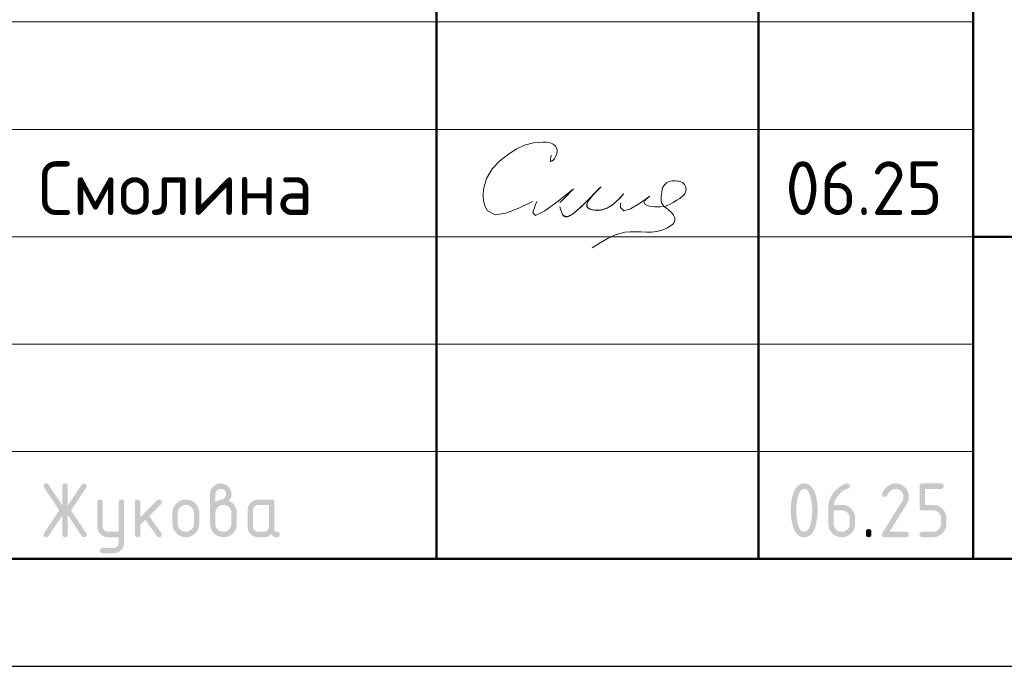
# Model space of a CAD drawing. Header units: millimetres. Extents: x 0 to 50400, y 0 to 35640.
# Tile 4 of 8: x 30071 to 35573, y 0 to 3613. Entities that reach past the tile are written whole.
import ezdxf

# ---------------------------------------------------------------- set-up
doc = ezdxf.new("R2010")
doc.units = ezdxf.units.MM
doc.layers.add('Standard', color=7, linetype='Continuous', lineweight=25)
doc.styles.add('ISOCPEUR', font='txt')

msp = doc.modelspace()

# ---------------------------------------------------------------- hatches: boundary and pattern name
at = {"layer": 'Standard', "linetype": 'Continuous', "lineweight": 25, "transparency": 33554687}
for points in [[(30310.2, 844.4), (30232.8, 728.1), (30231.7, 726.5), (30230.4, 725.2), (30229, 724), (30227.4, 723.2), (30225.8, 722.4), (30224, 721.9), (30222.1, 721.5), (30220, 721.5), (30218.2, 721.5), (30216.6, 721.8), (30215, 722), (30213.6, 722.5), (30212.2, 723), (30211, 723.8), (30209.9, 724.5), (30209, 725.5), (30208, 726.4), (30207.4, 727.7), (30206.7, 728.9), (30206.2, 730.4), (30205.7, 731.8), (30205.5, 733.5), (30205.3, 735.2), (30205.3, 737.2), (30205.3, 739.1), (30205.9, 741.1), (30206.5, 743), (30207.8, 744.9), (30292.1, 871.4), (30207.8, 997.9), (30206.5, 999.9), (30205.9, 1001.8), (30205.3, 1003.8), (30205.3, 1005.9), (30205.3, 1007.8), (30205.5, 1009.5), (30205.7, 1011.3), (30206.2, 1012.7), (30206.7, 1014.2), (30207.4, 1015.4), (30208.1, 1016.6), (30209, 1017.6), (30210, 1018.6), (30211.1, 1019.3), (30212.3, 1020.1), (30213.7, 1020.6), (30215.1, 1021), (30216.8, 1021.3), (30218.4, 1021.5), (30220.3, 1021.5), (30222.3, 1021.5), (30224, 1021.1), (30225.8, 1020.7), (30227.4, 1019.8), (30228.9, 1019), (30230.3, 1017.7), (30231.6, 1016.4), (30232.8, 1014.7), (30310.2, 898.7), (30310.2, 1006.5), (30310.2, 1008.4), (30310.5, 1010.1), (30310.7, 1011.7), (30311.2, 1013.1), (30311.7, 1014.5), (30312.4, 1015.7), (30313.1, 1016.9), (30314, 1017.8), (30314.9, 1018.7), (30316.1, 1019.4), (30317.3, 1020.1), (30318.7, 1020.6), (30320.1, 1021.1), (30321.8, 1021.3), (30323.4, 1021.5), (30325.3, 1021.5), (30327.2, 1021.5), (30328.8, 1021.3), (30330.4, 1021.1), (30331.8, 1020.6), (30333.3, 1020.1), (30334.4, 1019.4), (30335.6, 1018.7), (30336.5, 1017.8), (30337.5, 1016.9), (30338.2, 1015.7), (30338.9, 1014.5), (30339.4, 1013.1), (30339.8, 1011.7), (30340.1, 1010.1), (30340.3, 1008.4), (30340.3, 1006.5), (30340.3, 898.7), (30417.8, 1014.7), (30418.9, 1016.4), (30420.3, 1017.7), (30421.6, 1019), (30423.2, 1019.8), (30424.8, 1020.7), (30426.6, 1021.1), (30428.5, 1021.5), (30430.5, 1021.5), (30432, 1021.5), (30433.4, 1021.3), (30434.9, 1021), (30436.2, 1020.4), (30437.5, 1019.8), (30438.7, 1019), (30439.9, 1018.1), (30441, 1017), (30442, 1015.9), (30442.8, 1014.6), (30443.6, 1013.4), (30444.2, 1012.1), (30444.7, 1010.7), (30445, 1009.3), (30445.3, 1007.9), (30445.3, 1006.3), (30445.3, 1004.1), (30444.6, 1002), (30444, 999.9), (30442.8, 997.9), (30358.5, 871.4), (30442.8, 744.9), (30444, 743), (30444.6, 741), (30445.3, 738.9), (30445.3, 736.8), (30445.3, 735.2), (30445, 733.8), (30444.7, 732.4), (30444.2, 731), (30443.7, 729.7), (30442.9, 728.5), (30442.1, 727.2), (30441.1, 726.1), (30440, 724.9), (30438.8, 724.1), (30437.7, 723.3), (30436.4, 722.7), (30435.1, 722.1), (30433.7, 721.8), (30432.3, 721.5), (30430.7, 721.5), (30428.6, 721.5), (30426.7, 721.9), (30424.8, 722.4), (30423.2, 723.2), (30421.6, 724), (30420.2, 725.2), (30418.9, 726.5), (30417.8, 728.1), (30340.3, 844.4), (30340.3, 736.5), (30340.3, 734.7), (30340.1, 733), (30339.8, 731.4), (30339.4, 730), (30338.9, 728.6), (30338.2, 727.4), (30337.5, 726.2), (30336.5, 725.3), (30335.6, 724.4), (30334.4, 723.6), (30333.3, 723), (30331.8, 722.5), (30330.4, 722), (30328.8, 721.8), (30327.2, 721.5), (30325.3, 721.5), (30323.4, 721.5), (30321.8, 721.8), (30320.1, 722), (30318.7, 722.5), (30317.3, 723), (30316.1, 723.6), (30314.9, 724.4), (30314, 725.3), (30313.1, 726.2), (30312.4, 727.4), (30311.7, 728.6), (30311.2, 730), (30310.7, 731.4), (30310.5, 733), (30310.2, 734.7), (30310.2, 736.5)], [(34964.6, 1021.5), (34968.5, 1021.5), (34972.2, 1021.2), (34976, 1020.9), (34979.6, 1020.2), (34983.2, 1019.5), (34986.7, 1018.5), (34990.1, 1017.4), (34993.4, 1016.1), (34996.7, 1014.7), (34999.9, 1013), (35003.1, 1011.3), (35006.1, 1009.2), (35009.1, 1007.2), (35012, 1004.8), (35014.9, 1002.4), (35017.6, 999.6), (35020.4, 996.9), (35022.8, 994), (35025.2, 991.1), (35027.2, 988.1), (35029.3, 985), (35031, 981.9), (35032.7, 978.7), (35034.1, 975.4), (35035.5, 972.1), (35036.5, 968.6), (35037.5, 965.2), (35038.2, 961.5), (35038.9, 957.9), (35039.2, 954.2), (35039.6, 950.4), (35039.6, 946.6), (35039.6, 941.2), (35038.7, 935.9), (35037.9, 930.5), (35036.2, 925.1), (35034.5, 919.7), (35031.9, 914.3), (35029.3, 908.8), (35025.9, 903.4), (34931.4, 751.6), (35024.6, 751.6), (35026.4, 751.6), (35028.1, 751.4), (35029.7, 751.1), (35031.1, 750.7), (35032.5, 750.2), (35033.7, 749.5), (35034.9, 748.8), (35035.8, 747.8), (35036.8, 746.9), (35037.5, 745.7), (35038.2, 744.6), (35038.6, 743.2), (35039.1, 741.7), (35039.3, 740.1), (35039.6, 738.4), (35039.6, 736.6), (35039.6, 734.7), (35039.3, 733), (35039.1, 731.4), (35038.6, 730), (35038.2, 728.6), (35037.5, 727.4), (35036.8, 726.2), (35035.8, 725.3), (35034.9, 724.4), (35033.7, 723.7), (35032.5, 723), (35031.1, 722.5), (35029.7, 722), (35028.1, 721.8), (35026.4, 721.5), (35024.6, 721.5), (34904.6, 721.5), (34902.7, 721.5), (34901.1, 721.8), (34899.5, 722), (34898.1, 722.5), (34896.7, 723), (34895.5, 723.7), (34894.3, 724.4), (34893.4, 725.3), (34892.4, 726.2), (34891.7, 727.4), (34891, 728.6), (34890.6, 730), (34890.1, 731.4), (34889.9, 733), (34889.6, 734.7), (34889.6, 736.5), (34889.6, 738.8), (34890.2, 741), (34890.9, 743.1), (34892.1, 745.2), (35002.1, 921.7), (35004, 924.7), (35005.4, 927.8), (35006.8, 930.8), (35007.7, 933.9), (35008.6, 937), (35009.1, 940.2), (35009.6, 943.3), (35009.6, 946.5), (35009.6, 951.2), (35008.8, 955.5), (35007.9, 959.8), (35006.3, 963.8), (35004.6, 967.7), (35002.2, 971.4), (34999.7, 975), (34996.4, 978.3), (34993.1, 981.6), (34989.5, 984.1), (34985.8, 986.6), (34981.9, 988.2), (34977.9, 989.8), (34973.6, 990.7), (34969.3, 991.5), (34964.6, 991.5), (34961.4, 991.5), (34958.3, 990.9), (34955.2, 990.3), (34952.1, 989.1), (34949.1, 988), (34946.1, 986.2), (34943.1, 984.4), (34940.1, 982.1), (34937.2, 979.7), (34934.3, 976.8), (34931.4, 973.8), (34928.6, 970.3), (34925.8, 966.7), (34923, 962.6), (34920.3, 958.5), (34917.6, 953.8), (34916.5, 952), (34915.2, 950.6), (34913.9, 949.2), (34912.3, 948.3), (34910.7, 947.4), (34908.8, 947), (34906.8, 946.5), (34904.6, 946.5), (34902.7, 946.5), (34901.1, 946.7), (34899.5, 947), (34898.1, 947.4), (34896.7, 947.9), (34895.5, 948.6), (34894.3, 949.3), (34893.4, 950.3), (34892.4, 951.2), (34891.7, 952.4), (34891, 953.5), (34890.6, 954.9), (34890.1, 956.3), (34889.9, 958), (34889.6, 959.6), (34889.6, 961.5), (34889.6, 963.2), (34890, 964.7), (34890.3, 966.3), (34891, 967.6), (34894.5, 974.4), (34898.2, 980.3), (34902, 986.2), (34906.1, 991.2), (34910.1, 996.3), (34914.4, 1000.5), (34918.8, 1004.7), (34923.4, 1008.1), (34928, 1011.4), (34932.8, 1014), (34937.7, 1016.5), (34942.9, 1018.2), (34948, 1019.9), (34953.5, 1020.7), (34958.9, 1021.5)], [(35099.5, 886.5), (35099.5, 1006.5), (35099.5, 1008.4), (35099.8, 1010.1), (35100, 1011.7), (35100.4, 1013.1), (35100.9, 1014.5), (35101.6, 1015.7), (35102.3, 1016.9), (35103.3, 1017.8), (35104.2, 1018.7), (35105.4, 1019.4), (35106.5, 1020.1), (35107.9, 1020.6), (35109.3, 1021.1), (35111, 1021.3), (35112.6, 1021.5), (35114.5, 1021.5), (35219.2, 1021.5), (35221.1, 1021.5), (35222.7, 1021.3), (35224.3, 1021.1), (35225.7, 1020.6), (35227.1, 1020.1), (35228.3, 1019.4), (35229.5, 1018.7), (35230.4, 1017.8), (35231.4, 1016.9), (35232.1, 1015.7), (35232.8, 1014.5), (35233.2, 1013.1), (35233.7, 1011.7), (35234, 1010), (35234.2, 1008.4), (35234.2, 1006.5), (35234.2, 1004.6), (35234, 1003), (35233.7, 1001.4), (35233.2, 999.9), (35232.8, 998.5), (35232.1, 997.4), (35231.4, 996.2), (35230.4, 995.2), (35229.5, 994.3), (35228.3, 993.6), (35227.1, 992.9), (35225.7, 992.4), (35224.3, 992), (35222.7, 991.7), (35221.1, 991.5), (35219.2, 991.5), (35129.6, 991.5), (35129.6, 901.6), (35174.4, 901.6), (35178.3, 901.6), (35182.1, 901.3), (35185.8, 900.9), (35189.4, 900.2), (35193, 899.5), (35196.4, 898.5), (35199.9, 897.5), (35203.2, 896.1), (35206.5, 894.7), (35209.7, 893), (35212.8, 891.3), (35215.9, 889.2), (35218.9, 887.1), (35221.8, 884.7), (35224.6, 882.3), (35227.4, 879.5), (35230.1, 876.8), (35232.5, 873.9), (35234.9, 871), (35236.9, 868), (35239, 864.9), (35240.7, 861.8), (35242.4, 858.6), (35243.8, 855.3), (35245.1, 852), (35246.2, 848.5), (35247.2, 845.1), (35247.9, 841.5), (35248.5, 837.9), (35248.9, 834.2), (35249.2, 830.4), (35249.2, 826.6), (35249.2, 796.6), (35249.2, 792.7), (35248.9, 788.9), (35248.5, 785.2), (35247.9, 781.6), (35247.2, 778), (35246.1, 774.5), (35245.1, 771), (35243.7, 767.7), (35242.4, 764.4), (35240.6, 761.2), (35238.9, 758.1), (35236.9, 755), (35234.8, 752), (35232.4, 749.1), (35230, 746.2), (35227.2, 743.5), (35224.5, 740.7), (35221.6, 738.3), (35218.7, 735.9), (35215.7, 733.9), (35212.7, 731.8), (35209.5, 730.1), (35206.3, 728.4), (35203, 727), (35199.7, 725.7), (35196.3, 724.6), (35192.8, 723.6), (35189.2, 722.9), (35185.7, 722.2), (35182, 721.9), (35178.2, 721.5), (35174.4, 721.5), (35114.5, 721.5), (35112.6, 721.5), (35111, 721.8), (35109.3, 722), (35107.9, 722.5), (35106.5, 723), (35105.4, 723.7), (35104.2, 724.4), (35103.3, 725.3), (35102.3, 726.2), (35101.6, 727.4), (35100.9, 728.6), (35100.5, 730), (35100, 731.4), (35099.8, 733), (35099.5, 734.7), (35099.5, 736.6), (35099.5, 738.4), (35099.8, 740.1), (35100, 741.7), (35100.4, 743.2), (35100.9, 744.6), (35101.6, 745.7), (35102.3, 746.9), (35103.3, 747.8), (35104.2, 748.8), (35105.4, 749.5), (35106.5, 750.2), (35107.9, 750.7), (35109.3, 751.1), (35111, 751.4), (35112.6, 751.6), (35114.5, 751.6), (35174.3, 751.6), (35179, 751.6), (35183.4, 752.4), (35187.7, 753.2), (35191.7, 754.9), (35195.7, 756.5), (35199.3, 758.9), (35202.9, 761.4), (35206.1, 764.7), (35209.4, 767.9), (35211.9, 771.6), (35214.3, 775.2), (35215.9, 779.2), (35217.6, 783.2), (35218.4, 787.5), (35219.2, 791.9), (35219.2, 796.6), (35219.2, 826.6), (35219.2, 831.2), (35218.4, 835.5), (35217.5, 839.9), (35215.9, 843.8), (35214.3, 847.8), (35211.8, 851.4), (35209.3, 855.1), (35206, 858.4), (35202.8, 861.7), (35199.1, 864.1), (35195.5, 866.6), (35191.5, 868.2), (35187.6, 869.9), (35183.3, 870.7), (35179, 871.5), (35174.3, 871.5), (35114.5, 871.5), (35112.6, 871.5), (35111, 871.8), (35109.3, 872), (35107.9, 872.5), (35106.5, 872.9), (35105.4, 873.6), (35104.2, 874.4), (35103.3, 875.3), (35102.3, 876.2), (35101.6, 877.4), (35100.9, 878.6), (35100.4, 880), (35100, 881.4), (35099.8, 883), (35099.5, 884.7)], [(30625, 691.2), (30625, 721.5), (30565.2, 721.5), (30562, 721.5), (30559, 721.8), (30556, 722.1), (30553.1, 722.6), (30550.2, 723.2), (30547.4, 724), (30544.6, 724.8), (30542, 725.9), (30539.3, 727), (30536.8, 728.4), (30534.2, 729.7), (30531.8, 731.4), (30529.4, 733), (30527.1, 734.9), (30524.8, 736.8), (30522.7, 739), (30520.5, 741.2), (30518.6, 743.5), (30516.7, 745.8), (30515.1, 748.2), (30513.5, 750.7), (30512.1, 753.2), (30510.7, 755.7), (30509.7, 758.4), (30508.6, 761), (30507.8, 763.8), (30507, 766.6), (30506.4, 769.5), (30505.9, 772.4), (30505.6, 775.4), (30505.3, 778.4), (30505.3, 781.5), (30505.3, 916.4), (30505.3, 918.3), (30505.6, 919.9), (30505.8, 921.5), (30506.3, 922.9), (30506.7, 924.3), (30507.4, 925.5), (30508.1, 926.7), (30509.1, 927.6), (30510, 928.6), (30511.2, 929.3), (30512.4, 930), (30513.8, 930.4), (30515.2, 930.9), (30516.8, 931.1), (30518.5, 931.4), (30520.4, 931.4), (30522.2, 931.4), (30523.9, 931.1), (30525.5, 930.9), (30526.9, 930.4), (30528.3, 930), (30529.5, 929.3), (30530.7, 928.6), (30531.6, 927.6), (30532.6, 926.7), (30533.3, 925.5), (30534, 924.3), (30534.4, 923), (30534.9, 921.5), (30535.2, 919.9), (30535.4, 918.3), (30535.4, 916.4), (30535.4, 781.6), (30535.4, 778.5), (30535.9, 775.6), (30536.5, 772.8), (30537.6, 770.2), (30538.7, 767.5), (30540.4, 765.1), (30542, 762.7), (30544.2, 760.4), (30546.4, 758.2), (30548.8, 756.6), (30551.2, 754.9), (30553.9, 753.8), (30556.5, 752.7), (30559.4, 752.2), (30562.2, 751.6), (30565.3, 751.6), (30625, 751.6), (30625, 916.4), (30625, 918.3), (30625.2, 919.9), (30625.5, 921.5), (30625.9, 923), (30626.4, 924.3), (30627.1, 925.5), (30627.8, 926.7), (30628.7, 927.6), (30629.7, 928.6), (30630.9, 929.3), (30632, 930), (30633.4, 930.4), (30634.9, 930.9), (30636.5, 931.1), (30638.1, 931.4), (30640, 931.4), (30641.9, 931.4), (30643.5, 931.1), (30645.2, 930.9), (30646.6, 930.4), (30648, 930), (30649.2, 929.3), (30650.4, 928.6), (30651.3, 927.6), (30652.2, 926.7), (30652.9, 925.5), (30653.6, 924.3), (30654.1, 922.9), (30654.6, 921.5), (30654.8, 919.9), (30655, 918.3), (30655, 916.4), (30655, 691.6), (30655, 688.5), (30654.8, 685.5), (30654.5, 682.5), (30654, 679.6), (30653.4, 676.7), (30652.6, 673.9), (30651.8, 671.2), (30650.8, 668.5), (30649.7, 665.8), (30648.4, 663.3), (30647, 660.8), (30645.4, 658.4), (30643.8, 655.9), (30642, 653.6), (30640.1, 651.3), (30637.9, 649.1), (30635.8, 646.9), (30633.5, 645), (30631.3, 643.1), (30628.9, 641.5), (30626.5, 639.9), (30624, 638.5), (30621.5, 637.1), (30618.9, 636), (30616.2, 634.9), (30613.5, 634.1), (30610.7, 633.3), (30607.9, 632.7), (30605, 632.2), (30602, 631.9), (30599, 631.7), (30595.9, 631.7), (30535.4, 631.7), (30533.5, 631.7), (30531.9, 631.9), (30530.2, 632.1), (30528.8, 632.6), (30527.4, 633.1), (30526.2, 633.8), (30525.1, 634.5), (30524.1, 635.4), (30523.2, 636.4), (30522.5, 637.5), (30521.8, 638.7), (30521.3, 640.1), (30520.9, 641.5), (30520.6, 643.2), (30520.4, 644.8), (30520.4, 646.7), (30520.4, 648.2), (30520.7, 649.6), (30521, 650.9), (30521.5, 652.3), (30522.1, 653.6), (30522.9, 654.8), (30523.8, 656), (30524.9, 657.2), (30526.1, 658.3), (30527.3, 659.2), (30528.5, 660), (30529.8, 660.6), (30531.1, 661.1), (30532.5, 661.4), (30533.9, 661.7), (30535.4, 661.7), (30595.1, 661.7), (30598.3, 661.7), (30601.2, 662.2), (30604.1, 662.8), (30606.8, 663.8), (30609.4, 664.9), (30611.8, 666.4), (30614.2, 668), (30616.4, 670.1), (30618.5, 672.2), (30620.2, 674.6), (30621.8, 676.9), (30622.8, 679.6), (30623.9, 682.2), (30624.5, 685.1), (30625, 688)], [(30745.2, 832.8), (30839.5, 927.1), (30840.6, 928.1), (30841.8, 929), (30843, 929.8), (30844.3, 930.3), (30845.7, 930.8), (30847.1, 931.1), (30848.6, 931.4), (30850.2, 931.4), (30852.1, 931.4), (30853.7, 931.1), (30855.3, 930.9), (30856.7, 930.4), (30858.2, 930), (30859.3, 929.3), (30860.5, 928.6), (30861.4, 927.6), (30862.4, 926.7), (30863.1, 925.5), (30863.8, 924.3), (30864.2, 922.9), (30864.7, 921.5), (30864.9, 919.9), (30865.2, 918.3), (30865.2, 916.4), (30865.2, 914.9), (30864.9, 913.5), (30864.6, 912.1), (30864, 910.8), (30863.5, 909.5), (30862.6, 908.3), (30861.8, 907.1), (30860.6, 905.9), (30794.8, 840.1), (30862.2, 745.2), (30863.7, 743.1), (30864.4, 740.9), (30865.2, 738.7), (30865.2, 736.3), (30865.2, 734.5), (30864.9, 732.8), (30864.7, 731.2), (30864.2, 729.9), (30863.8, 728.5), (30863.1, 727.3), (30862.4, 726.2), (30861.4, 725.2), (30860.5, 724.3), (30859.3, 723.6), (30858.2, 722.9), (30856.7, 722.5), (30855.3, 722), (30853.7, 721.8), (30852.1, 721.5), (30850.2, 721.5), (30848.2, 721.5), (30846.4, 721.9), (30844.7, 722.3), (30843.1, 723.1), (30841.5, 723.9), (30840.2, 725.1), (30838.8, 726.3), (30837.7, 727.9), (30773.2, 818.6), (30745.2, 790.6), (30745.2, 736.5), (30745.2, 734.7), (30745, 733), (30744.7, 731.4), (30744.3, 730), (30743.8, 728.6), (30743.1, 727.4), (30742.4, 726.2), (30741.5, 725.3), (30740.5, 724.4), (30739.4, 723.7), (30738.2, 723), (30736.8, 722.5), (30735.4, 722), (30733.7, 721.8), (30732.1, 721.5), (30730.2, 721.5), (30728.3, 721.5), (30726.7, 721.8), (30725, 722), (30723.6, 722.5), (30722.2, 723), (30721, 723.6), (30719.9, 724.4), (30718.9, 725.3), (30718, 726.2), (30717.3, 727.4), (30716.6, 728.6), (30716.1, 730), (30715.6, 731.4), (30715.4, 733), (30715.2, 734.7), (30715.2, 736.5), (30715.2, 916.4), (30715.2, 918.3), (30715.4, 919.9), (30715.6, 921.5), (30716.1, 922.9), (30716.6, 924.3), (30717.3, 925.5), (30718, 926.7), (30718.9, 927.6), (30719.9, 928.6), (30721, 929.3), (30722.2, 930), (30723.6, 930.4), (30725, 930.9), (30726.7, 931.1), (30728.3, 931.4), (30730.2, 931.4), (30732.1, 931.4), (30733.7, 931.1), (30735.4, 930.9), (30736.8, 930.4), (30738.2, 930), (30739.4, 929.3), (30740.5, 928.6), (30741.5, 927.6), (30742.4, 926.7), (30743.1, 925.5), (30743.8, 924.3), (30744.3, 922.9), (30744.7, 921.5), (30745, 919.9), (30745.2, 918.3), (30745.2, 916.4)], [(34799.8, 751.6), (34799.8, 753.5), (34800, 755.1), (34800.3, 756.8), (34800.7, 758.2), (34801.2, 759.6), (34801.9, 760.8), (34802.6, 761.9), (34803.6, 762.9), (34804.5, 763.8), (34805.7, 764.5), (34806.8, 765.2), (34808.2, 765.7), (34809.7, 766.2), (34811.3, 766.4), (34812.9, 766.6), (34814.8, 766.6), (34816.7, 766.6), (34818.3, 766.4), (34820, 766.2), (34821.4, 765.7), (34822.8, 765.2), (34824, 764.5), (34825.2, 763.8), (34826.1, 762.9), (34827, 761.9), (34827.7, 760.8), (34828.4, 759.6), (34828.9, 758.2), (34829.4, 756.8), (34829.6, 755.1), (34829.8, 753.5), (34829.8, 751.6), (34829.8, 736.6), (34829.8, 734.7), (34829.6, 733), (34829.4, 731.4), (34828.9, 730), (34828.4, 728.6), (34827.7, 727.4), (34827, 726.2), (34826.1, 725.3), (34825.2, 724.4), (34824, 723.7), (34822.8, 723), (34821.4, 722.5), (34820, 722), (34818.3, 721.8), (34816.7, 721.5), (34814.8, 721.5), (34812.9, 721.5), (34811.3, 721.8), (34809.7, 722), (34808.2, 722.5), (34806.8, 723), (34805.7, 723.7), (34804.5, 724.4), (34803.6, 725.3), (34802.6, 726.2), (34801.9, 727.4), (34801.2, 728.6), (34800.7, 730), (34800.3, 731.4), (34800, 733), (34799.8, 734.7), (34799.8, 736.6)]]:
    msp.add_hatch(color=7, dxfattribs=at).paths.add_polyline_path(points, flags=16)
h = msp.add_hatch(color=7, dxfattribs=at)
h.paths.add_polyline_path([(31164.9, 916.5), (31169.6, 920.2), (31174.2, 923), (31178.8, 925.9), (31183.2, 927.7), (31187.5, 929.6), (31191.7, 930.5), (31195.9, 931.5), (31199.9, 931.5), (31202.2, 931.5), (31204.4, 932.1), (31206.7, 932.8), (31208.8, 934.1), (31211, 935.4), (31213.1, 937.4), (31215.1, 939.3), (31217.1, 941.9), (31219.1, 944.4), (31220.5, 946.8), (31222, 949.3), (31222.9, 951.7), (31223.9, 954.1), (31224.4, 956.6), (31224.9, 959), (31224.9, 961.5), (31224.9, 964.6), (31224.3, 967.6), (31223.8, 970.5), (31222.7, 973.2), (31221.6, 975.8), (31220, 978.2), (31218.4, 980.7), (31216.2, 982.8), (31214.1, 985), (31211.7, 986.6), (31209.2, 988.2), (31206.6, 989.3), (31203.9, 990.4), (31201, 990.9), (31198.1, 991.5), (31194.9, 991.5), (31191.8, 991.5), (31188.9, 990.9), (31186, 990.4), (31183.3, 989.3), (31180.7, 988.2), (31178.2, 986.5), (31175.8, 984.9), (31173.6, 982.7), (31171.4, 980.5), (31169.8, 978.1), (31168.2, 975.7), (31167.1, 973), (31166, 970.4), (31165.4, 967.5), (31164.9, 964.6), (31164.9, 961.5)])
h.paths.add_polyline_path([(31239.6, 925.4), (31244.8, 923.3), (31249.4, 920.4), (31254.1, 917.7), (31258.2, 914.2), (31262.2, 910.8), (31265.8, 906.7), (31269.4, 902.6), (31272.4, 897.9), (31275.4, 893.2), (31277.7, 888.3), (31280, 883.3), (31281.5, 878.1), (31283, 873), (31283.8, 867.6), (31284.5, 862.2), (31284.5, 856.5), (31284.5, 796.5), (31284.5, 792.6), (31284.2, 788.9), (31283.9, 785.1), (31283.2, 781.5), (31282.5, 777.8), (31281.5, 774.4), (31280.4, 770.9), (31279.1, 767.6), (31277.7, 764.2), (31276, 761.1), (31274.3, 757.9), (31272.2, 754.9), (31270.2, 751.8), (31267.8, 749), (31265.4, 746.1), (31262.7, 743.4), (31259.9, 740.6), (31257, 738.2), (31254.2, 735.9), (31251.1, 733.8), (31248.1, 731.8), (31244.9, 730.1), (31241.8, 728.4), (31238.5, 727), (31235.2, 725.6), (31231.7, 724.6), (31228.2, 723.6), (31224.7, 722.9), (31221, 722.2), (31217.3, 721.9), (31213.6, 721.5), (31209.7, 721.5), (31205.8, 721.5), (31202, 721.9), (31198.2, 722.2), (31194.6, 722.9), (31191, 723.6), (31187.6, 724.6), (31184.1, 725.7), (31180.8, 727), (31177.4, 728.4), (31174.3, 730.1), (31171.1, 731.8), (31168.1, 733.9), (31165.1, 735.9), (31162.2, 738.3), (31159.3, 740.7), (31156.6, 743.5), (31153.9, 746.2), (31151.5, 749.1), (31149.1, 752), (31147.1, 755), (31145, 758), (31143.3, 761.2), (31141.6, 764.4), (31140.3, 767.7), (31138.9, 771), (31137.9, 774.5), (31136.9, 777.9), (31136.2, 781.6), (31135.5, 785.2), (31135.2, 788.9), (31134.8, 792.6), (31134.8, 796.5), (31134.8, 961.5), (31134.8, 964.7), (31135.1, 967.7), (31135.4, 970.8), (31135.9, 973.7), (31136.5, 976.6), (31137.3, 979.4), (31138.1, 982.1), (31139.2, 984.8), (31140.3, 987.5), (31141.6, 990), (31143, 992.5), (31144.6, 995), (31146.3, 997.4), (31148.2, 999.7), (31150.1, 1002), (31152.3, 1004.2), (31154.5, 1006.3), (31156.8, 1008.2), (31159.1, 1010.1), (31161.5, 1011.8), (31163.9, 1013.4), (31166.4, 1014.7), (31169, 1016.1), (31171.6, 1017.2), (31174.3, 1018.3), (31177, 1019.1), (31179.8, 1019.9), (31182.7, 1020.5), (31185.5, 1021), (31188.5, 1021.3), (31191.5, 1021.5), (31194.7, 1021.5), (31197.8, 1021.5), (31200.8, 1021.3), (31203.9, 1021), (31206.7, 1020.5), (31209.6, 1019.9), (31212.4, 1019.1), (31215.2, 1018.3), (31217.9, 1017.2), (31220.5, 1016.1), (31223, 1014.7), (31225.6, 1013.3), (31228, 1011.7), (31230.4, 1010.1), (31232.7, 1008.1), (31235, 1006.2), (31237.2, 1004), (31239.3, 1001.9), (31241.2, 999.6), (31243.1, 997.3), (31244.7, 994.8), (31246.4, 992.4), (31247.7, 989.9), (31249.1, 987.3), (31250.2, 984.7), (31251.2, 982), (31252.1, 979.2), (31252.9, 976.5), (31253.4, 973.6), (31254, 970.7), (31254.2, 967.7), (31254.5, 964.7), (31254.5, 961.5), (31254.5, 955.9), (31253.6, 950.8), (31252.6, 945.7), (31250.8, 941.1), (31248.9, 936.6), (31246.1, 932.7), (31243.4, 928.8)], flags=16)
h.paths.add_polyline_path([(31254.5, 796.6), (31254.5, 856.6), (31254.5, 861.2), (31253.7, 865.5), (31252.9, 869.9), (31251.2, 873.8), (31249.6, 877.8), (31247.2, 881.4), (31244.7, 885.1), (31241.5, 888.4), (31238.2, 891.7), (31234.6, 894.1), (31231, 896.6), (31227, 898.3), (31223.1, 899.9), (31218.7, 900.7), (31214.4, 901.6), (31209.7, 901.6), (31205, 901.6), (31200.7, 900.7), (31196.3, 899.9), (31192.4, 898.3), (31188.4, 896.6), (31184.8, 894.1), (31181.1, 891.7), (31177.9, 888.4), (31174.6, 885.1), (31172.2, 881.4), (31169.8, 877.8), (31168.1, 873.8), (31166.5, 869.9), (31165.7, 865.5), (31164.9, 861.2), (31164.9, 856.6), (31164.9, 796.6), (31164.9, 791.9), (31165.7, 787.5), (31166.5, 783.2), (31168.1, 779.2), (31169.8, 775.2), (31172.2, 771.6), (31174.6, 767.9), (31177.9, 764.7), (31181.1, 761.4), (31184.8, 758.9), (31188.4, 756.5), (31192.4, 754.9), (31196.3, 753.2), (31200.7, 752.4), (31205, 751.6), (31209.7, 751.6), (31214.4, 751.6), (31218.7, 752.4), (31223.1, 753.2), (31227, 754.9), (31231, 756.5), (31234.6, 759), (31238.2, 761.5), (31241.5, 764.8), (31244.7, 768.1), (31247.2, 771.7), (31249.6, 775.3), (31251.2, 779.3), (31252.9, 783.3), (31253.7, 787.6), (31254.5, 791.9)])
h = msp.add_hatch(color=7, dxfattribs=at)
h.paths.add_polyline_path([(34499.8, 871.5), (34499.8, 880.9), (34499.3, 889.9), (34498.8, 899), (34497.8, 907.7), (34496.8, 916.5), (34495.3, 925), (34493.9, 933.5), (34491.9, 941.7), (34490.4, 948), (34488.7, 953.4), (34487, 958.8), (34485.1, 963.5), (34483.2, 968.2), (34481.1, 972.1), (34479, 975.9), (34476.7, 979), (34474.4, 982.2), (34471.8, 984.5), (34469.3, 986.8), (34466.6, 988.4), (34463.9, 989.9), (34461, 990.7), (34458.1, 991.5), (34455, 991.5), (34451.9, 991.5), (34449, 990.7), (34446.1, 989.9), (34443.4, 988.4), (34440.8, 986.8), (34438.3, 984.5), (34435.8, 982.1), (34433.5, 979), (34431.2, 975.9), (34429.1, 972), (34427, 968.1), (34425.1, 963.4), (34423.2, 958.7), (34421.5, 953.2), (34419.8, 947.8), (34418.3, 941.5), (34416.3, 933.1), (34414.8, 924.5), (34413.2, 916), (34412.2, 907.2), (34411.2, 898.5), (34410.7, 889.5), (34410.2, 880.6), (34410.2, 871.5), (34410.2, 862.3), (34410.7, 853.3), (34411.2, 844.3), (34412.2, 835.5), (34413.2, 826.7), (34414.6, 818.2), (34416.1, 809.6), (34418.1, 801.3), (34419.6, 795.1), (34421.3, 789.7), (34423, 784.2), (34424.9, 779.6), (34426.8, 774.9), (34428.9, 771), (34431, 767.1), (34433.3, 764), (34435.6, 760.9), (34438.1, 758.6), (34440.6, 756.3), (34443.3, 754.7), (34446.1, 753.2), (34449, 752.4), (34451.9, 751.6), (34455, 751.6), (34458.1, 751.6), (34461, 752.4), (34463.9, 753.2), (34466.6, 754.7), (34469.3, 756.3), (34471.8, 758.6), (34474.4, 760.9), (34476.7, 764), (34479, 767.1), (34481.1, 771), (34483.2, 774.9), (34485.1, 779.6), (34487, 784.2), (34488.7, 789.7), (34490.4, 795.1), (34491.9, 801.3), (34493.9, 809.6), (34495.3, 818.2), (34496.8, 826.7), (34497.8, 835.5), (34498.8, 844.3), (34499.3, 853.3), (34499.8, 862.3)])
h.paths.add_polyline_path([(34529.9, 871.5), (34529.9, 864.8), (34529.6, 858.4), (34529.4, 851.9), (34529, 845.6), (34528.6, 839.4), (34528, 833.4), (34527.4, 827.3), (34526.6, 821.5), (34525.7, 815.7), (34524.7, 810.2), (34523.7, 804.6), (34522.4, 799.3), (34521.2, 793.9), (34519.8, 788.8), (34518.3, 783.7), (34516.7, 778.8), (34514.3, 771.7), (34511.5, 765.4), (34508.7, 759.1), (34505.6, 753.8), (34502.5, 748.4), (34499, 743.9), (34495.5, 739.4), (34491.6, 735.9), (34487.8, 732.3), (34483.5, 729.6), (34479.3, 726.9), (34474.7, 725.1), (34470.2, 723.3), (34465.2, 722.4), (34460.3, 721.5), (34455, 721.5), (34449.7, 721.5), (34444.7, 722.4), (34439.8, 723.3), (34435.2, 725.1), (34430.6, 726.9), (34426.4, 729.6), (34422.2, 732.2), (34418.4, 735.8), (34414.5, 739.4), (34411, 743.8), (34407.5, 748.3), (34404.4, 753.6), (34401.2, 759), (34398.5, 765.2), (34395.7, 771.5), (34393.3, 778.6), (34391.6, 783.5), (34390.2, 788.6), (34388.8, 793.7), (34387.5, 799.1), (34386.3, 804.4), (34385.3, 810), (34384.2, 815.6), (34383.4, 821.4), (34382.6, 827.2), (34382, 833.2), (34381.4, 839.3), (34380.9, 845.5), (34380.5, 851.8), (34380.3, 858.3), (34380.1, 864.8), (34380.1, 871.5), (34380.1, 878.3), (34380.3, 884.8), (34380.5, 891.3), (34380.9, 897.6), (34381.4, 903.8), (34382, 909.9), (34382.6, 915.9), (34383.4, 921.7), (34384.2, 927.5), (34385.3, 933.1), (34386.3, 938.7), (34387.5, 944), (34388.8, 949.4), (34390.2, 954.5), (34391.6, 959.6), (34393.3, 964.5), (34395.7, 971.6), (34398.5, 977.9), (34401.2, 984.1), (34404.4, 989.5), (34407.5, 994.8), (34411, 999.3), (34414.5, 1003.7), (34418.4, 1007.3), (34422.2, 1010.9), (34426.4, 1013.5), (34430.6, 1016.2), (34435.2, 1018), (34439.8, 1019.8), (34444.7, 1020.7), (34449.7, 1021.5), (34455, 1021.5), (34460.3, 1021.5), (34465.2, 1020.6), (34470.2, 1019.8), (34474.7, 1018), (34479.3, 1016.2), (34483.5, 1013.5), (34487.8, 1010.8), (34491.6, 1007.2), (34495.5, 1003.6), (34499, 999.2), (34502.5, 994.7), (34505.6, 989.3), (34508.7, 984), (34511.5, 977.7), (34514.3, 971.4), (34516.7, 964.3), (34518.3, 959.4), (34519.8, 954.3), (34521.2, 949.2), (34522.4, 943.8), (34523.7, 938.5), (34524.7, 932.9), (34525.7, 927.3), (34526.6, 921.5), (34527.4, 915.7), (34528, 909.7), (34528.6, 903.7), (34529, 897.4), (34529.4, 891.2), (34529.6, 884.7), (34529.9, 878.3)], flags=16)
h = msp.add_hatch(color=7, dxfattribs=at)
h.paths.add_polyline_path([(34620, 871.5), (34620, 796.6), (34620, 791.9), (34620.8, 787.5), (34621.6, 783.2), (34623.3, 779.2), (34624.9, 775.2), (34627.3, 771.6), (34629.8, 767.9), (34633, 764.7), (34636.3, 761.4), (34639.9, 758.9), (34643.5, 756.5), (34647.5, 754.9), (34651.5, 753.2), (34655.8, 752.4), (34660.1, 751.6), (34664.8, 751.6), (34669.5, 751.6), (34673.9, 752.4), (34678.2, 753.2), (34682.2, 754.9), (34686.1, 756.5), (34689.7, 759), (34693.4, 761.5), (34696.6, 764.8), (34699.9, 768.1), (34702.3, 771.7), (34704.7, 775.3), (34706.4, 779.3), (34708, 783.3), (34708.8, 787.6), (34709.6, 791.9), (34709.6, 796.6), (34709.6, 826.6), (34709.6, 831.3), (34708.8, 835.6), (34708, 840), (34706.4, 844), (34704.7, 848), (34702.2, 851.6), (34699.8, 855.2), (34696.5, 858.5), (34693.2, 861.7), (34689.6, 864.2), (34686, 866.6), (34682, 868.3), (34678.1, 869.9), (34673.8, 870.7), (34669.5, 871.5), (34664.8, 871.5)])
h.paths.add_polyline_path([(34694.7, 1021.5), (34696.5, 1021.5), (34698.2, 1021.3), (34699.8, 1021.1), (34701.2, 1020.6), (34702.6, 1020.1), (34703.8, 1019.4), (34705, 1018.7), (34705.9, 1017.8), (34706.8, 1016.9), (34707.5, 1015.7), (34708.2, 1014.5), (34708.7, 1013.1), (34709.2, 1011.7), (34709.4, 1010.1), (34709.6, 1008.4), (34709.6, 1006.6), (34709.6, 1003.8), (34709.2, 1001.6), (34708.7, 999.4), (34707.8, 997.7), (34706.8, 996.1), (34705.4, 995.1), (34704, 994.1), (34702.2, 993.6), (34698, 992.5), (34694, 991.1), (34689.9, 989.7), (34686, 987.9), (34682.1, 986.2), (34678.4, 984), (34674.6, 981.9), (34671, 979.4), (34667.3, 976.9), (34663.8, 974), (34660.3, 971.2), (34657, 968), (34653.6, 964.7), (34650.3, 961.1), (34647.1, 957.6), (34644, 953.6), (34639.1, 947.4), (34635.2, 941), (34631.3, 934.6), (34628.4, 928.1), (34625.6, 921.6), (34623.8, 915), (34621.9, 908.4), (34621.1, 901.6), (34664.9, 901.6), (34668.8, 901.6), (34672.6, 901.3), (34676.5, 900.9), (34680.1, 900.2), (34683.8, 899.5), (34687.2, 898.5), (34690.7, 897.5), (34694.1, 896.1), (34697.4, 894.8), (34700.6, 893.1), (34703.7, 891.4), (34706.7, 889.3), (34709.8, 887.3), (34712.6, 884.9), (34715.4, 882.5), (34718.2, 879.8), (34720.8, 877), (34723.2, 874.2), (34725.5, 871.3), (34727.6, 868.3), (34729.6, 865.2), (34731.3, 862.1), (34733, 858.9), (34734.3, 855.6), (34735.6, 852.2), (34736.7, 848.8), (34737.7, 845.3), (34738.3, 841.7), (34739, 838), (34739.3, 834.3), (34739.7, 830.5), (34739.7, 826.6), (34739.7, 796.6), (34739.7, 792.6), (34739.3, 788.9), (34739, 785.1), (34738.3, 781.5), (34737.6, 777.9), (34736.6, 774.4), (34735.6, 770.9), (34734.2, 767.6), (34732.8, 764.3), (34731.1, 761.1), (34729.4, 757.9), (34727.4, 754.9), (34725.3, 751.8), (34722.9, 749), (34720.5, 746.1), (34717.8, 743.4), (34715.1, 740.6), (34712.2, 738.2), (34709.3, 735.9), (34706.3, 733.8), (34703.2, 731.8), (34700.1, 730.1), (34696.9, 728.4), (34693.6, 727), (34690.3, 725.6), (34686.8, 724.6), (34683.4, 723.6), (34679.8, 722.9), (34676.2, 722.2), (34672.4, 721.9), (34668.7, 721.5), (34664.8, 721.5), (34660.9, 721.5), (34657.1, 721.9), (34653.4, 722.2), (34649.8, 722.9), (34646.2, 723.6), (34642.7, 724.6), (34639.2, 725.6), (34635.9, 727), (34632.6, 728.3), (34629.4, 730), (34626.2, 731.7), (34623.2, 733.7), (34620.2, 735.8), (34617.3, 738.2), (34614.5, 740.5), (34611.7, 743.2), (34609, 746), (34606.6, 748.8), (34604.3, 751.7), (34602.2, 754.7), (34600.2, 757.7), (34598.5, 760.9), (34596.8, 764), (34595.4, 767.3), (34594, 770.6), (34593, 774.1), (34592, 777.5), (34591.3, 781.1), (34590.6, 784.7), (34590.3, 788.4), (34590, 792.2), (34590, 796.1), (34590, 886.5), (34590, 892.9), (34590.5, 899.1), (34591, 905.2), (34592.1, 911.2), (34593.1, 917.2), (34594.7, 923), (34596.3, 928.7), (34598.4, 934.3), (34600.5, 939.9), (34603.1, 945.3), (34605.8, 950.7), (34609, 955.9), (34612.1, 961.1), (34615.8, 966.1), (34619.5, 971.1), (34623.7, 975.9), (34627, 979.6), (34630.4, 983), (34633.7, 986.5), (34637.2, 989.7), (34640.6, 992.8), (34644.1, 995.8), (34647.6, 998.7), (34651.2, 1001.3), (34654.8, 1004), (34658.5, 1006.3), (34662.1, 1008.7), (34665.8, 1010.8), (34669.6, 1012.9), (34673.4, 1014.7), (34677.2, 1016.6), (34681.1, 1018.1), (34683.3, 1019), (34685.2, 1019.6), (34687.2, 1020.3), (34688.9, 1020.7), (34690.6, 1021.1), (34692, 1021.3), (34693.5, 1021.5)], flags=16)
h = msp.add_hatch(color=7, dxfattribs=at)
h.paths.add_polyline_path([(30925, 796.5), (30925, 856.4), (30925, 860.3), (30925.3, 864.1), (30925.7, 867.8), (30926.4, 871.4), (30927, 875), (30928.1, 878.5), (30929.1, 881.9), (30930.5, 885.2), (30931.8, 888.6), (30933.6, 891.7), (30935.3, 894.9), (30937.3, 897.9), (30939.4, 901), (30941.8, 903.8), (30944.2, 906.7), (30946.9, 909.5), (30949.6, 912.2), (30952.5, 914.6), (30955.4, 917), (30958.4, 919.1), (30961.4, 921.1), (30964.6, 922.8), (30967.8, 924.5), (30971.1, 925.9), (30974.4, 927.3), (30977.8, 928.3), (30981.3, 929.3), (30984.9, 930), (30988.5, 930.7), (30992.2, 931), (30996, 931.4), (30999.9, 931.4), (31003.8, 931.4), (31007.6, 931), (31011.4, 930.7), (31015, 930), (31018.6, 929.3), (31022.1, 928.3), (31025.6, 927.3), (31028.9, 926), (31032.2, 924.6), (31035.4, 922.9), (31038.6, 921.2), (31041.6, 919.2), (31044.6, 917.1), (31047.5, 914.8), (31050.3, 912.4), (31053, 909.7), (31055.8, 907), (31058.1, 904.1), (31060.5, 901.2), (31062.5, 898.2), (31064.6, 895.2), (31066.3, 892), (31068, 888.9), (31069.3, 885.5), (31070.7, 882.2), (31071.7, 878.7), (31072.7, 875.2), (31073.4, 871.6), (31074, 868), (31074.4, 864.2), (31074.7, 860.4), (31074.7, 856.4), (31074.7, 796.5), (31074.7, 792.6), (31074.4, 788.9), (31074, 785.1), (31073.3, 781.5), (31072.7, 777.9), (31071.6, 774.4), (31070.6, 771), (31069.2, 767.7), (31067.9, 764.4), (31066.2, 761.2), (31064.5, 758), (31062.4, 755), (31060.3, 752), (31058, 749.1), (31055.6, 746.2), (31052.8, 743.5), (31050.1, 740.7), (31047.2, 738.3), (31044.3, 735.9), (31041.3, 733.9), (31038.3, 731.8), (31035.1, 730.1), (31031.9, 728.4), (31028.6, 727), (31025.3, 725.6), (31021.9, 724.6), (31018.4, 723.6), (31014.8, 722.9), (31011.2, 722.2), (31007.5, 721.9), (31003.7, 721.5), (30999.9, 721.5), (30996, 721.5), (30992.2, 721.9), (30988.5, 722.2), (30984.9, 722.9), (30981.3, 723.6), (30977.8, 724.6), (30974.4, 725.6), (30971.1, 727), (30967.8, 728.4), (30964.6, 730.1), (30961.4, 731.8), (30958.4, 733.9), (30955.4, 735.9), (30952.5, 738.3), (30949.6, 740.7), (30946.9, 743.5), (30944.2, 746.2), (30941.8, 749.1), (30939.4, 752), (30937.3, 755), (30935.3, 758), (30933.6, 761.2), (30931.8, 764.4), (30930.5, 767.7), (30929.1, 771), (30928.1, 774.4), (30927, 777.9), (30926.4, 781.5), (30925.7, 785.1), (30925.3, 788.9), (30925, 792.6)], flags=16)
h.paths.add_polyline_path([(31044.7, 796.6), (31044.7, 856.6), (31044.7, 861.2), (31043.8, 865.5), (31043, 869.9), (31041.4, 873.8), (31039.7, 877.8), (31037.3, 881.4), (31034.8, 885.1), (31031.5, 888.4), (31028.3, 891.7), (31024.6, 894.1), (31021, 896.6), (31017.1, 898.3), (31013.1, 899.9), (31008.8, 900.7), (31004.5, 901.6), (30999.9, 901.6), (30995.2, 901.6), (30990.9, 900.7), (30986.6, 899.9), (30982.7, 898.3), (30978.7, 896.6), (30975.1, 894.1), (30971.5, 891.7), (30968.2, 888.4), (30964.9, 885.1), (30962.4, 881.4), (30960, 877.8), (30958.3, 873.8), (30956.7, 869.9), (30955.9, 865.5), (30955, 861.2), (30955, 856.6), (30955, 796.6), (30955, 791.9), (30955.9, 787.5), (30956.7, 783.2), (30958.3, 779.2), (30959.9, 775.2), (30962.4, 771.6), (30964.8, 767.9), (30968.1, 764.7), (30971.3, 761.4), (30974.9, 758.9), (30978.5, 756.5), (30982.5, 754.9), (30986.5, 753.2), (30990.8, 752.4), (30995.2, 751.6), (30999.9, 751.6), (31004.5, 751.6), (31008.8, 752.4), (31013.1, 753.2), (31017.1, 754.9), (31021, 756.5), (31024.6, 759), (31028.3, 761.5), (31031.5, 764.8), (31034.8, 768.1), (31037.3, 771.7), (31039.7, 775.3), (31041.4, 779.3), (31043, 783.3), (31043.8, 787.6), (31044.7, 791.9)])
h = msp.add_hatch(color=7, dxfattribs=at)
h.paths.add_polyline_path([(31464.3, 901.3), (31404.6, 901.3), (31401.5, 901.3), (31398.6, 900.8), (31395.7, 900.2), (31393.1, 899.1), (31390.4, 898), (31388, 896.4), (31385.6, 894.8), (31383.4, 892.6), (31381.2, 890.4), (31379.6, 888), (31378, 885.6), (31376.9, 882.9), (31375.8, 880.3), (31375.3, 877.4), (31374.7, 874.5), (31374.7, 871.4), (31374.7, 781.5), (31374.7, 778.5), (31375.3, 775.6), (31375.8, 772.8), (31376.9, 770.1), (31378, 767.5), (31379.7, 765.1), (31381.3, 762.7), (31383.5, 760.4), (31385.7, 758.2), (31388.2, 756.6), (31390.6, 754.9), (31393.2, 753.8), (31395.8, 752.7), (31398.7, 752.2), (31401.5, 751.6), (31404.6, 751.6), (31434.5, 751.6), (31437.6, 751.6), (31440.4, 752.1), (31443.3, 752.7), (31446, 753.8), (31448.6, 754.9), (31451, 756.5), (31453.4, 758.1), (31455.6, 760.3), (31457.8, 762.5), (31459.4, 764.9), (31461.1, 767.4), (31462.1, 770), (31463.2, 772.7), (31463.8, 775.5), (31464.3, 778.4), (31464.3, 781.5)])
h.paths.add_polyline_path([(31524.4, 736.5), (31524.4, 734.7), (31524.1, 733), (31523.9, 731.4), (31523.4, 730), (31523, 728.6), (31522.3, 727.4), (31521.6, 726.2), (31520.6, 725.3), (31519.7, 724.4), (31518.5, 723.6), (31517.4, 723), (31515.9, 722.5), (31514.5, 722), (31512.9, 721.8), (31511.2, 721.5), (31509.4, 721.5), (31504.2, 721.5), (31499.4, 722.5), (31494.6, 723.5), (31490.4, 725.5), (31486.1, 727.5), (31482.3, 730.5), (31478.4, 733.5), (31475.1, 737.4), (31471, 733.5), (31466.4, 730.5), (31461.7, 727.5), (31456.7, 725.5), (31451.6, 723.5), (31446, 722.5), (31440.5, 721.5), (31434.5, 721.5), (31404.6, 721.5), (31401.4, 721.5), (31398.4, 721.8), (31395.4, 722.1), (31392.4, 722.6), (31389.5, 723.2), (31386.8, 724), (31384, 724.8), (31381.3, 725.9), (31378.7, 727), (31376.1, 728.3), (31373.6, 729.7), (31371.2, 731.3), (31368.8, 732.9), (31366.5, 734.8), (31364.2, 736.7), (31362, 738.9), (31359.8, 741.1), (31357.9, 743.4), (31356, 745.7), (31354.4, 748.1), (31352.8, 750.5), (31351.4, 753), (31350.1, 755.6), (31349, 758.2), (31347.9, 760.9), (31347.1, 763.7), (31346.3, 766.5), (31345.7, 769.4), (31345.2, 772.3), (31344.9, 775.3), (31344.7, 778.3), (31344.7, 781.5), (31344.7, 871.4), (31344.7, 874.6), (31344.9, 877.6), (31345.2, 880.6), (31345.7, 883.5), (31346.3, 886.5), (31347.1, 889.2), (31347.9, 892), (31349, 894.7), (31350.1, 897.3), (31351.4, 899.9), (31352.8, 902.4), (31354.4, 904.8), (31356, 907.2), (31357.9, 909.5), (31359.8, 911.8), (31362, 914), (31364.2, 916.2), (31366.5, 918.1), (31368.8, 920), (31371.2, 921.6), (31373.6, 923.2), (31376.1, 924.6), (31378.7, 925.9), (31381.3, 927), (31384, 928.1), (31386.8, 928.9), (31389.5, 929.8), (31392.4, 930.3), (31395.4, 930.8), (31398.4, 931.1), (31401.4, 931.4), (31404.6, 931.4), (31479.4, 931.4), (31481.3, 931.4), (31482.9, 931.1), (31484.6, 930.9), (31486, 930.4), (31487.4, 930), (31488.5, 929.3), (31489.7, 928.6), (31490.6, 927.6), (31491.6, 926.7), (31492.3, 925.5), (31493, 924.3), (31493.4, 922.9), (31493.9, 921.5), (31494.1, 919.9), (31494.4, 918.3), (31494.4, 916.4), (31494.4, 766.5), (31494.4, 764.6), (31494.6, 763), (31494.9, 761.4), (31495.3, 759.9), (31495.8, 758.5), (31496.5, 757.4), (31497.2, 756.2), (31498.1, 755.3), (31499.1, 754.3), (31500.2, 753.6), (31501.4, 752.9), (31502.8, 752.5), (31504.2, 752), (31505.9, 751.8), (31507.5, 751.5), (31509.4, 751.5), (31511.2, 751.5), (31512.9, 751.3), (31514.5, 751), (31515.9, 750.6), (31517.3, 750.1), (31518.5, 749.4), (31519.7, 748.7), (31520.6, 747.8), (31521.6, 746.8), (31522.3, 745.7), (31523, 744.5), (31523.4, 743.1), (31523.9, 741.7), (31524.1, 740), (31524.4, 738.4)], flags=16)

# ---------------------------------------------------------------- linework, layer by layer
at = {"layer": 'Standard', "color": 7, "linetype": 'Continuous', "lineweight": 50, "transparency": 33554687}
for p, q in [((32400, 600), (32400, 7200)), ((34200, 600), (34200, 7200)), ((35400, 600), (35400, 7200)), ((35400, 2400), (49800, 2400))]:
    msp.add_line(p, q, dxfattribs=at)
at = {"layer": 'Standard', "color": 7, "linetype": 'Continuous', "lineweight": 13, "transparency": 33554687}
for p, q in [((27600, 3600), (35400, 3600)), ((27600, 3000), (35400, 3000)), ((27600, 3000), (35400, 3000)), ((27600, 2400), (35400, 2400)), ((27600, 2400), (35400, 2400)), ((27600, 1800), (35400, 1800)), ((27600, 1200), (35400, 1200))]:
    msp.add_line(p, q, dxfattribs=at)
at = {"layer": 'Standard', "color": 7, "linetype": 'Continuous', "lineweight": 25, "transparency": 33554687}
msp.add_line((27600, 600), (49800, 600), dxfattribs=at)
msp.add_line((27600, 600), (49800, 600), dxfattribs=at)
msp.add_line((27600, 600), (49800, 600), dxfattribs=at)
msp.add_lwpolyline([(0, 0), (50400, 0), (50400, 35640), (0, 35640), (0, 0)], close=True, dxfattribs=at)
at = {"layer": 'Standard', "color": 7, "linetype": 'Continuous', "lineweight": 50, "transparency": 33554687}
msp.add_lwpolyline([(2400, 35040), (49800, 35040), (49800, 600), (2400, 600), (2400, 35040)], close=True, dxfattribs=at)
at = {"layer": 'Standard', "color": 250, "linetype": 'Continuous', "lineweight": 18, "true_color": 0x2d2d2d, "transparency": 33554687}
for points in [[(33040.4, 2856.7), (33038.6, 2844.1), (33037.5, 2832.9), (33037.9, 2824.6), (33040.4, 2820.7), (33045.4, 2822), (33052.1, 2827.6), (33059.3, 2836.1), (33065.8, 2846.1), (33072.8, 2863.1), (33074.8, 2879.3), (33072.4, 2893.9), (33065.8, 2906.1), (33052.7, 2917.1), (33035.5, 2924.1), (33015.8, 2927.8), (32995.3, 2929.2), (32941.5, 2925), (32892, 2911.2), (32846, 2889.5), (32802.5, 2861.9), (32754, 2823.6), (32711.7, 2778.7), (32679.9, 2726.4), (32662.7, 2665.8), (32660.8, 2632.1), (32663.8, 2599), (32671.8, 2569.2), (32684.9, 2545.6), (32728.1, 2523.1), (32788.3, 2531), (32859.9, 2559.1), (32937.1, 2597.2)], [(33592.6, 2626.6), (33580.6, 2617.6), (33570.1, 2608.7), (33562.3, 2600.4), (33558.6, 2592.7), (33566.4, 2580.1), (33589.4, 2571.5), (33620.4, 2567.1), (33652, 2567.2), (33679.2, 2571.8), (33701.8, 2580.2), (33722.5, 2591.4), (33743.5, 2604.4), (33760, 2614.7), (33775.5, 2626.1), (33787.8, 2639.4), (33794.4, 2655.3), (33794.7, 2667.8), (33791.6, 2680.5), (33785.5, 2692.1), (33776.9, 2701.1), (33769.7, 2705.3), (33761.8, 2708.1), (33753.4, 2710), (33744.8, 2711.2), (33735.7, 2712.3), (33726.7, 2712.8), (33717.7, 2712.6), (33708.8, 2711.2), (33696.8, 2707.2), (33685.6, 2700.9), (33675.8, 2692.6), (33668.3, 2682.8), (33663.6, 2672.6), (33660.8, 2661.6), (33659, 2650), (33657.6, 2637.9), (33656, 2625.1), (33654.9, 2612.6), (33655.2, 2600.7), (33657.6, 2589.9), (33664.4, 2578.2), (33674.6, 2567.9), (33686.9, 2558), (33700, 2547.5), (33713.4, 2534.7), (33724.5, 2520.8), (33731.6, 2506.4), (33732.9, 2492.4), (33728, 2480), (33718.2, 2468.7), (33705.1, 2458.6), (33690.5, 2449.9), (33661.1, 2437.2), (33631.8, 2429.7), (33602.5, 2426.3), (33572.9, 2425.7), (33542.8, 2426.8), (33512.5, 2428), (33482.4, 2428.2), (33452.9, 2425.7), (33405, 2413.5), (33359.2, 2392.9), (33314.7, 2366.6), (33270.9, 2337.5)], [(32961.1, 2597.2), (32953.8, 2579.5), (32947.1, 2562.6), (32942, 2547.5), (32939.1, 2535.1), (32954.5, 2518.3), (33005.5, 2544.4), (33080.1, 2598.9), (33166.5, 2667.8)], [(33446.1, 2639), (33445.5, 2638.3), (33444.9, 2637.6), (33444.3, 2637), (33443.6, 2636.3), (33434.6, 2626.5), (33425.5, 2616.8), (33416.1, 2607.3), (33406.5, 2598), (33400.4, 2592.6), (33394.2, 2587.3), (33387.9, 2582.1), (33381.3, 2577.2), (33375.9, 2573.4), (33370.3, 2569.8), (33364.7, 2566.5), (33358.9, 2563.3), (33353.8, 2560.7), (33348.5, 2558.3), (33343.2, 2556.2), (33337.8, 2554.2), (33332.8, 2552.7), (33327.6, 2551.3), (33322.5, 2550.1), (33317.3, 2549.2), (33312.1, 2548.5), (33306.9, 2548), (33301.8, 2547.7), (33296.6, 2547.7), (33291.3, 2547.9), (33286, 2548.3), (33280.8, 2548.9), (33275.6, 2549.7), (33271.4, 2550.6), (33267.2, 2551.6), (33263, 2552.8), (33259, 2554.3), (33256.4, 2555.4), (33253.8, 2556.6), (33251.3, 2557.9), (33249, 2559.5), (33247.5, 2560.6), (33246.1, 2561.8), (33244.9, 2563), (33243.7, 2564.4), (33242.9, 2565.6), (33242.2, 2566.8), (33241.6, 2568.1), (33241, 2569.5), (33240.6, 2571), (33240.3, 2572.5), (33240.2, 2574.1), (33240.1, 2575.6), (33240.2, 2577.8), (33240.5, 2579.9), (33240.9, 2582), (33241.5, 2584.1), (33242.5, 2587.3), (33243.8, 2590.5), (33245.2, 2593.6), (33246.8, 2596.6), (33249.7, 2601.5), (33252.9, 2606.3), (33256.2, 2610.9), (33259.7, 2615.5), (33266.2, 2623.7), (33272.9, 2631.7), (33279.9, 2639.3), (33287.2, 2646.7), (33295.5, 2654.5), (33303.8, 2662.2), (33312.1, 2670.2), (33320, 2678.9), (33320.3, 2679.2), (33320.5, 2679.4), (33320.8, 2679.6), (33321.1, 2679.7), (33321.1, 2679.7), (33321.1, 2679.7), (33321.1, 2679.7), (33321.1, 2679.7), (33321.1, 2679.7), (33321.1, 2679.7), (33321.1, 2679.7), (33321.1, 2679.7), (33321.1, 2679.7), (33321.1, 2679.7), (33321.1, 2679.7), (33321.1, 2679.7), (33321.1, 2679.7), (33321.1, 2679.7), (33321.1, 2679.7), (33321.1, 2679.7), (33321, 2679.5), (33320.9, 2679.3), (33320.7, 2679.1), (33320.5, 2679), (33305.7, 2666), (33292.2, 2652.6), (33279.4, 2638.9), (33266.7, 2625.1), (33248.4, 2606), (33229.5, 2587.3), (33210.1, 2568.9), (33190.4, 2551), (33183.5, 2544.9), (33176.6, 2539), (33169.5, 2533.3), (33162.2, 2527.8), (33158, 2524.8), (33153.6, 2522), (33149.2, 2519.4), (33144.6, 2517), (33141.7, 2515.6), (33138.7, 2514.4), (33135.7, 2513.4), (33132.7, 2512.6), (33130.6, 2512.2), (33128.5, 2511.9), (33126.3, 2511.8), (33124.2, 2511.8), (33122.5, 2512), (33120.8, 2512.3), (33119.2, 2512.7), (33117.6, 2513.2), (33116.1, 2513.9), (33114.6, 2514.7), (33113.2, 2515.6), (33111.9, 2516.6), (33110.4, 2517.9), (33109, 2519.4), (33107.7, 2521), (33106.5, 2522.6), (33104.6, 2525.6), (33102.9, 2528.6), (33101.5, 2531.8), (33100.1, 2535), (33097.2, 2543), (33094.6, 2551.1), (33092.3, 2559.2), (33090.1, 2567.4)], [(33090.1, 2567.4), (33094, 2553.5), (33098.1, 2540.4), (33102.8, 2529), (33108.3, 2520.1), (33130.3, 2512.1), (33159.9, 2526.1), (33195.4, 2555.6), (33235.1, 2594), (33268.7, 2627.1), (33298, 2656.1), (33317, 2675.3), (33320, 2678.8), (33313.9, 2673.2), (33303.8, 2663.5), (33291.2, 2650.8), (33277.5, 2636.4), (33260.3, 2616.3), (33246.9, 2596.7), (33240.3, 2579), (33243.6, 2564.6), (33250.9, 2558.2), (33261.3, 2553.4), (33273.7, 2550.1), (33286.7, 2548.2), (33317.9, 2549.3), (33346.2, 2557.3), (33371.9, 2570.8), (33395.2, 2588.1), (33408.7, 2600.1), (33421.5, 2612.7), (33433.9, 2625.7), (33446.1, 2639)], [(33166.5, 2667.8), (33147.4, 2648.7), (33128.3, 2629.6), (33109.2, 2610.5), (33090.1, 2591.4)], [(33429.2, 2588.1), (33428.8, 2581.6), (33428.6, 2575.3), (33428.7, 2569.4), (33429.2, 2564.1), (33446.4, 2545.5), (33483.9, 2556.2), (33534.9, 2586.5), (33592.6, 2626.6)]]:
    msp.add_lwpolyline(points, dxfattribs=at)

# ---------------------------------------------------------------- texts
at = {"layer": 'Standard', "color": 7, "linetype": 'Continuous', "lineweight": 25, "transparency": 33554687, "char_height": 300, "attachment_point": 7, "style": 'ISOCPEUR'}
for s, insert, width in [('\\W0.96;Смолина', (30175.3, 2521.5), 1673.185), ('\\W0.94;06.25', (34350.1, 2521.5), 1070.015)]:
    msp.add_mtext(s, dxfattribs=dict(at, insert=insert, width=width))

doc.saveas('drawing.dxf')
